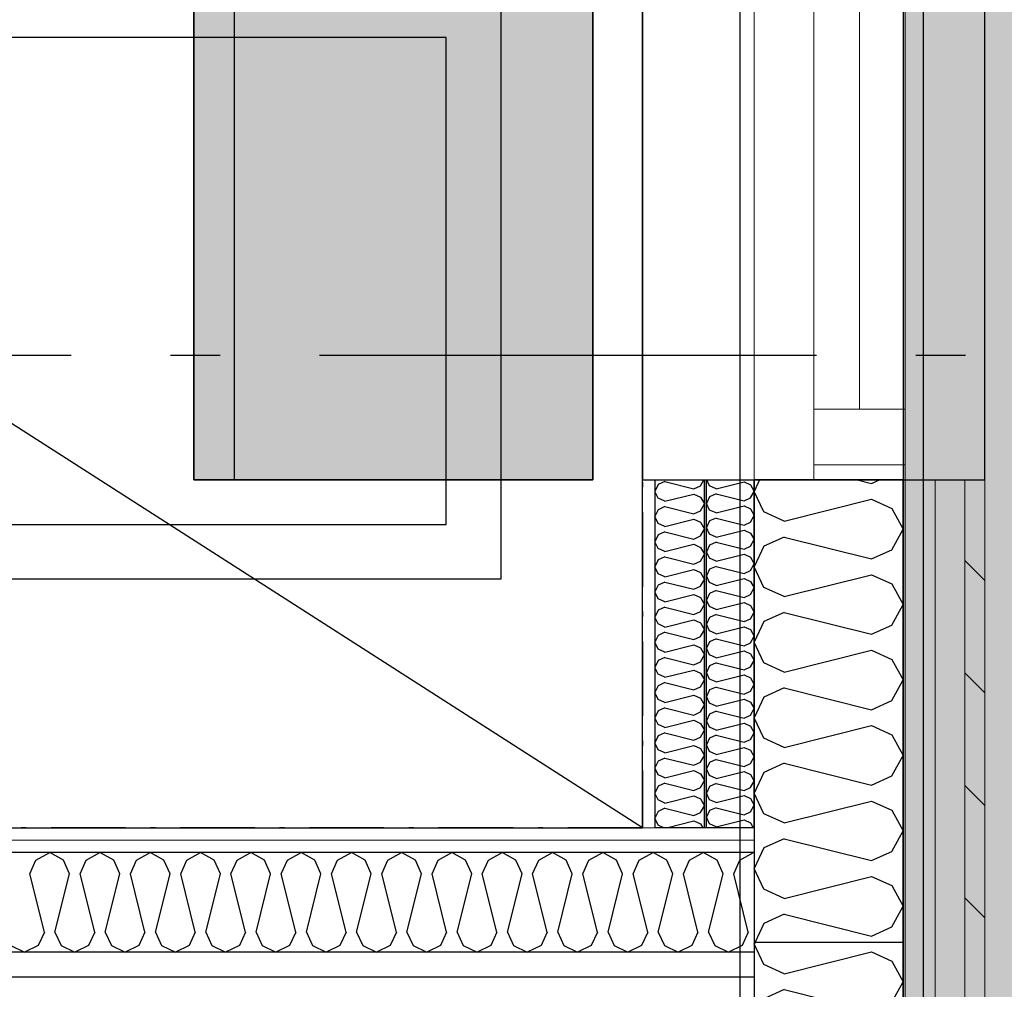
# Model space of a CAD drawing. Header units: millimetres. Extents: x -173281 to 144469, y -85977 to 83288.
# Tile 209 of 256: x -61062 to -60071, y -39654 to -38679. Entities that reach past the tile are written whole.
import ezdxf
from ezdxf.enums import TextEntityAlignment as Align

# ---------------------------------------------------------------- set-up
doc = ezdxf.new("R2010")
doc.units = ezdxf.units.MM
doc.header["$LTSCALE"] = 0.5
doc.header["$MEASUREMENT"] = 0
for name, pattern in [('Akselinje', [1500, 1000, -200, 100, -200]), ('Over snittplan', [260, 150, -50, 10, -50]), ('PLINE', [0])]:
    doc.linetypes.add(name, pattern=pattern)
for name, color, linetype in [('00 Møblering fra Hellevang Kontorsystermer AS(Nye konstruksjoner)', 7, 'Continuous'), ('232- Ikke-bærende yttervegger', 7, 'Continuous'), ('232- Ikke-bærende yttervegger (Skravur)', 7, 'Continuous'), ('232- Ikke-bærende yttervegger (Skravur)(Nye konstruksjoner)', 7, 'Continuous'), ('232- Ikke-bærende yttervegger(Nye konstruksjoner)', 7, 'Continuous'), ('235- Utvendig kledning og overflate (Skravur)(Nye konstruksjoner)', 7, 'Continuous'), ('242- Ikke-bærende innervegger (Skravur)(Nye konstruksjoner)', 7, 'Continuous'), ('242- Ikke-bærende innervegger(Nye konstruksjoner)', 7, 'Continuous'), ('244- Vinduer_ dører_ foldevegger(Nye konstruksjoner)', 7, 'Continuous'), ('252- Gulv på grunn_ bunnplate', 7, 'Continuous'), ('255- Gulvoverflate(Nye konstruksjoner)', 7, 'Continuous'), ('256- Faste himlinger og overflatebehandling(Nye konstruksjoner)', 7, 'Continuous'), ('82-- Modullinjer', 7, 'Continuous'), ('862- M___Nettoareal(Nye konstruksjoner)', 7, 'Continuous'), ('862- M___Nettoareal(Polylinje)(Nye konstruksjoner)', 7, 'Continuous'), ('862- M___Nettoareal(Tekst)(Nye konstruksjoner)', 7, 'Continuous')]:
    doc.layers.add(name, color=color, linetype=linetype)
for name, color, linetype, lineweight in [('234- Vinduer_ dører_ porter(Nye konstruksjoner)', 7, 'Continuous', 0), ('235- Utvendig kledning og overflate(Nye konstruksjoner)', 7, 'Continuous', 0), ('236- Innvendig kledning og overflate(Nye konstruksjoner)', 7, 'Continuous', 0)]:
    doc.layers.add(name, color=color, linetype=linetype, lineweight=lineweight)
doc.styles.add('GENERATED_STYLE_1', font='arial.ttf')
doc.styles.add('GENERATED_STYLE_2', font='arial.ttf')
doc.linetypes.add('Lydfuge betonggolv', pattern='A,0,[5,A-2607.111 Plan 1. etasje1.Shx,S=3.968254,R=0,X=0,Y=-3.46945e-18],-600,0', length=600)
pattern_1 = [(180, (0, 0), (0, 86.60254), [0, -50]), (180, (-25, -43.3), (0, 86.60254), [0, -50])]

# ---------------------------------------------------------------- blocks, each defined once
blk = doc.blocks.new('Kontor_A-129_15', base_point=(-61790.12, -39835.96))
at = {"layer": '862- M___Nettoareal(Polylinje)(Nye konstruksjoner)', "linetype": 'PLINE', "flags": 128}
blk.add_lwpolyline([(-64923.16, -37191.93), (-64923.16, -39491.93), (-60435.66, -39491.93), (-60435.66, -37484.43), (-61590.66, -37484.43), (-61590.66, -37191.93)], close=True, dxfattribs=at)
at = {"layer": '862- M___Nettoareal(Tekst)(Nye konstruksjoner)', "style": 'GENERATED_STYLE_1'}
for tag, height, p in [('DUMMY_862', 150, (-63015.86, -38279.14)), ('ROOM_NAME', 150, (-63015.86, -38919.52)), ('DUMMY_861', 100, (-63173.01, -38519.27)), ('ROOM_NUMBER', 100, (-63173.01, -38908.09)), ('DUMMY_863', 100, (-62780.15, -38885.23))]:
    blk.add_attdef(tag, text='', height=height, rotation=90, dxfattribs=at).set_placement(p, align=Align.TOP_LEFT)
blk = doc.blocks.new('*X265')
at = {"layer": '242- Ikke-bærende innervegger (Skravur)(Nye konstruksjoner)', "linetype": 'PLINE'}
for p, q in [((-61045.8, -39524.64), (-61031.99, -39516.93)), ((-61018.18, -39524.64), (-61031.99, -39516.93)), ((-60995.22, -39524.64), (-60981.4, -39516.93)), ((-60967.59, -39524.64), (-60981.4, -39516.93)), ((-60944.63, -39524.64), (-60930.82, -39516.93)), ((-60917, -39524.64), (-60930.82, -39516.93)), ((-60894.05, -39524.64), (-60880.23, -39516.93)), ((-60866.42, -39524.64), (-60880.23, -39516.93)), ((-60843.46, -39524.64), (-60829.65, -39516.93)), ((-60815.83, -39524.64), (-60829.65, -39516.93)), ((-60792.87, -39524.64), (-60779.06, -39516.93)), ((-60765.25, -39524.64), (-60779.06, -39516.93)), ((-60742.29, -39524.64), (-60728.47, -39516.93)), ((-60714.66, -39524.64), (-60728.47, -39516.93)), ((-60691.7, -39524.64), (-60677.89, -39516.93)), ((-60664.07, -39524.64), (-60677.89, -39516.93)), ((-60641.12, -39524.64), (-60627.3, -39516.93)), ((-60613.49, -39524.64), (-60627.3, -39516.93)), ((-60590.53, -39524.64), (-60576.72, -39516.93)), ((-60562.9, -39524.64), (-60576.72, -39516.93)), ((-60539.94, -39524.64), (-60526.13, -39516.93)), ((-60512.32, -39524.64), (-60526.13, -39516.93)), ((-60489.36, -39524.64), (-60475.54, -39516.93)), ((-60461.73, -39524.64), (-60475.54, -39516.93)), ((-60438.77, -39524.64), (-60424.96, -39516.93)), ((-60411.14, -39524.64), (-60424.96, -39516.93)), ((-60388.19, -39524.64), (-60374.37, -39516.93)), ((-60360.56, -39524.64), (-60374.37, -39516.93)), ((-60337.6, -39524.64), (-60323.79, -39516.93)), ((-60323.16, -39517.28), (-60323.79, -39516.93)), ((-61051.97, -39538.18), (-61045.8, -39524.64)), ((-61012.01, -39538.18), (-61018.18, -39524.64)), ((-61001.38, -39538.18), (-60995.22, -39524.64)), ((-60961.43, -39538.18), (-60967.59, -39524.64)), ((-60950.8, -39538.18), (-60944.63, -39524.64)), ((-60910.84, -39538.18), (-60917, -39524.64)), ((-60900.21, -39538.18), (-60894.05, -39524.64)), ((-60860.25, -39538.18), (-60866.42, -39524.64)), ((-60849.63, -39538.18), (-60843.46, -39524.64)), ((-60809.67, -39538.18), (-60815.83, -39524.64)), ((-60799.04, -39538.18), (-60792.87, -39524.64)), ((-60759.08, -39538.18), (-60765.25, -39524.64)), ((-60748.45, -39538.18), (-60742.29, -39524.64)), ((-60708.5, -39538.18), (-60714.66, -39524.64)), ((-60697.87, -39538.18), (-60691.7, -39524.64)), ((-60657.91, -39538.18), (-60664.07, -39524.64)), ((-60647.28, -39538.18), (-60641.12, -39524.64)), ((-60607.32, -39538.18), (-60613.49, -39524.64)), ((-60596.7, -39538.18), (-60590.53, -39524.64)), ((-60556.74, -39538.18), (-60562.9, -39524.64)), ((-60546.11, -39538.18), (-60539.94, -39524.64)), ((-60506.15, -39538.18), (-60512.32, -39524.64)), ((-60495.52, -39538.18), (-60489.36, -39524.64)), ((-60455.57, -39538.18), (-60461.73, -39524.64)), ((-60444.94, -39538.18), (-60438.77, -39524.64)), ((-60404.98, -39538.18), (-60411.14, -39524.64)), ((-60394.35, -39538.18), (-60388.19, -39524.64)), ((-60354.39, -39538.18), (-60360.56, -39524.64)), ((-60343.77, -39538.18), (-60337.6, -39524.64)), ((-61037.3, -39596.84), (-61051.97, -39538.18)), ((-61026.68, -39596.84), (-61012.01, -39538.18)), ((-60986.72, -39596.84), (-61001.38, -39538.18)), ((-60976.09, -39596.84), (-60961.43, -39538.18)), ((-60936.13, -39596.84), (-60950.8, -39538.18)), ((-60925.5, -39596.84), (-60910.84, -39538.18)), ((-60885.55, -39596.84), (-60900.21, -39538.18)), ((-60874.92, -39596.84), (-60860.25, -39538.18)), ((-60834.96, -39596.84), (-60849.63, -39538.18)), ((-60824.33, -39596.84), (-60809.67, -39538.18)), ((-60784.37, -39596.84), (-60799.04, -39538.18)), ((-60773.75, -39596.84), (-60759.08, -39538.18)), ((-60733.79, -39596.84), (-60748.45, -39538.18)), ((-60723.16, -39596.84), (-60708.5, -39538.18)), ((-60683.2, -39596.84), (-60697.87, -39538.18)), ((-60672.57, -39596.84), (-60657.91, -39538.18)), ((-60632.62, -39596.84), (-60647.28, -39538.18)), ((-60621.99, -39596.84), (-60607.32, -39538.18)), ((-60582.03, -39596.84), (-60596.7, -39538.18)), ((-60571.4, -39596.84), (-60556.74, -39538.18)), ((-60531.44, -39596.84), (-60546.11, -39538.18)), ((-60520.82, -39596.84), (-60506.15, -39538.18)), ((-60480.86, -39596.84), (-60495.52, -39538.18)), ((-60470.23, -39596.84), (-60455.57, -39538.18)), ((-60430.27, -39596.84), (-60444.94, -39538.18)), ((-60419.64, -39596.84), (-60404.98, -39538.18)), ((-60379.69, -39596.84), (-60394.35, -39538.18)), ((-60369.06, -39596.84), (-60354.39, -39538.18)), ((-60329.1, -39596.84), (-60343.77, -39538.18)), ((-61037.3, -39596.84), (-61043.47, -39610.39)), ((-61026.68, -39596.84), (-61020.51, -39610.39)), ((-60986.72, -39596.84), (-60992.88, -39610.39)), ((-60976.09, -39596.84), (-60969.93, -39610.39)), ((-60936.13, -39596.84), (-60942.3, -39610.39)), ((-60925.5, -39596.84), (-60919.34, -39610.39)), ((-60885.55, -39596.84), (-60891.71, -39610.39)), ((-60874.92, -39596.84), (-60868.75, -39610.39)), ((-60834.96, -39596.84), (-60841.12, -39610.39)), ((-60824.33, -39596.84), (-60818.17, -39610.39)), ((-60784.37, -39596.84), (-60790.54, -39610.39)), ((-60773.75, -39596.84), (-60767.58, -39610.39)), ((-60733.79, -39596.84), (-60739.95, -39610.39)), ((-60723.16, -39596.84), (-60717, -39610.39)), ((-60683.2, -39596.84), (-60689.37, -39610.39)), ((-60672.57, -39596.84), (-60666.41, -39610.39)), ((-60632.62, -39596.84), (-60638.78, -39610.39)), ((-60621.99, -39596.84), (-60615.82, -39610.39)), ((-60582.03, -39596.84), (-60588.19, -39610.39)), ((-60571.4, -39596.84), (-60565.24, -39610.39)), ((-60531.44, -39596.84), (-60537.61, -39610.39)), ((-60520.82, -39596.84), (-60514.65, -39610.39)), ((-60480.86, -39596.84), (-60487.02, -39610.39)), ((-60470.23, -39596.84), (-60464.07, -39610.39)), ((-60430.27, -39596.84), (-60436.44, -39610.39)), ((-60419.64, -39596.84), (-60413.48, -39610.39)), ((-60379.69, -39596.84), (-60385.85, -39610.39)), ((-60369.06, -39596.84), (-60362.89, -39610.39)), ((-60329.1, -39596.84), (-60335.26, -39610.39)), ((-61071.1, -39610.39), (-61057.28, -39616.93)), ((-61043.47, -39610.39), (-61057.28, -39616.93)), ((-61020.51, -39610.39), (-61006.7, -39616.93)), ((-60992.88, -39610.39), (-61006.7, -39616.93)), ((-60969.93, -39610.39), (-60956.11, -39616.93)), ((-60942.3, -39610.39), (-60956.11, -39616.93)), ((-60919.34, -39610.39), (-60905.53, -39616.93)), ((-60891.71, -39610.39), (-60905.53, -39616.93)), ((-60868.75, -39610.39), (-60854.94, -39616.93)), ((-60841.12, -39610.39), (-60854.94, -39616.93)), ((-60818.17, -39610.39), (-60804.35, -39616.93)), ((-60790.54, -39610.39), (-60804.35, -39616.93)), ((-60767.58, -39610.39), (-60753.77, -39616.93)), ((-60739.95, -39610.39), (-60753.77, -39616.93)), ((-60717, -39610.39), (-60703.18, -39616.93)), ((-60689.37, -39610.39), (-60703.18, -39616.93)), ((-60666.41, -39610.39), (-60652.6, -39616.93)), ((-60638.78, -39610.39), (-60652.6, -39616.93)), ((-60615.82, -39610.39), (-60602.01, -39616.93)), ((-60588.19, -39610.39), (-60602.01, -39616.93)), ((-60565.24, -39610.39), (-60551.42, -39616.93)), ((-60537.61, -39610.39), (-60551.42, -39616.93)), ((-60514.65, -39610.39), (-60500.84, -39616.93)), ((-60487.02, -39610.39), (-60500.84, -39616.93)), ((-60464.07, -39610.39), (-60450.25, -39616.93)), ((-60436.44, -39610.39), (-60450.25, -39616.93)), ((-60413.48, -39610.39), (-60399.67, -39616.93)), ((-60385.85, -39610.39), (-60399.67, -39616.93)), ((-60362.89, -39610.39), (-60349.08, -39616.93)), ((-60335.26, -39610.39), (-60349.08, -39616.93))]:
    blk.add_line(p, q, dxfattribs=at)
blk = doc.blocks.new('*X433')
at = {"layer": '232- Ikke-bærende yttervegger (Skravur)', "linetype": 'PLINE'}
for p, q in [((-60322.26, -39606.93), (-60323.16, -39608.83)), ((-60313.35, -39629.55), (-60323.16, -39608.83)), ((-60293.03, -39638.79), (-60205.04, -39616.8)), ((-60205.04, -39616.8), (-60184.72, -39626.04)), ((-60184.72, -39626.04), (-60173.16, -39646.77)), ((-60293.03, -39638.79), (-60313.35, -39629.55)), ((-60184.72, -39667.49), (-60173.16, -39646.77)), ((-60293.03, -39654.74), (-60313.35, -39663.98)), ((-60293.03, -39654.74), (-60205.04, -39676.73)), ((-60313.35, -39663.98), (-60323.16, -39684.7)), ((-60205.04, -39676.73), (-60184.72, -39667.49)), ((-60322.11, -39686.93), (-60323.16, -39684.7))]:
    blk.add_line(p, q, dxfattribs=at)
blk = doc.blocks.new('Vindu to-fags[49]')
at = {"layer": '234- Vinduer_ dører_ porter(Nye konstruksjoner)', "linetype": 'PLINE'}
for p, q in [((-60323.16, -39141.93), (-60323.16, -37621.93)), ((-60173.16, -39141.93), (-60173.16, -37621.93)), ((-60263.16, -38254.93), (-60263.16, -39070.93)), ((-60217.16, -39070.93), (-60217.16, -38254.93)), ((-60171.16, -39070.93), (-60171.16, -38254.93)), ((-60171.16, -39070.93), (-60263.16, -39070.93)), ((-60263.16, -39070.93), (-60263.16, -39126.93)), ((-60171.16, -39126.93), (-60171.16, -39070.93)), ((-60263.16, -39126.93), (-60263.16, -39141.93)), ((-60263.16, -39126.93), (-60171.16, -39126.93)), ((-60171.16, -39141.93), (-60171.16, -39126.93))]:
    blk.add_line(p, q, dxfattribs=at)
at = {"layer": '244- Vinduer_ dører_ foldevegger(Nye konstruksjoner)', "linetype": 'PLINE'}
for p, q in [((-60263.16, -39141.93), (-60323.16, -39141.93)), ((-60173.16, -39141.93), (-60263.16, -39141.93)), ((-60173.16, -39141.93), (-60263.16, -39141.93)), ((-60173.16, -39141.93), (-60173.16, -39148.93)), ((-60173.16, -39141.93), (-60173.16, -39148.93))]:
    blk.add_line(p, q, dxfattribs=at)
blk = doc.blocks.new('*X1076')
at = {"layer": '232- Ikke-bærende yttervegger (Skravur)(Nye konstruksjoner)', "linetype": 'PLINE'}
for p, q in [((-60368.02, -39148.04), (-60370.92, -39141.93)), ((-60361.52, -39151), (-60368.02, -39148.04)), ((-60361.52, -39151), (-60333.36, -39143.96)), ((-60333.36, -39143.96), (-60326.86, -39146.92)), ((-60326.86, -39146.92), (-60323.16, -39153.55)), ((-60368.02, -39159.06), (-60371.16, -39165.69)), ((-60361.52, -39156.1), (-60368.02, -39159.06)), ((-60361.52, -39156.1), (-60333.36, -39163.14)), ((-60333.36, -39163.14), (-60326.86, -39160.18)), ((-60326.86, -39160.18), (-60323.16, -39153.55)), ((-60368.02, -39172.32), (-60371.16, -39165.69)), ((-60361.52, -39175.28), (-60333.36, -39168.24)), ((-60333.36, -39168.24), (-60326.86, -39171.2)), ((-60326.86, -39171.2), (-60323.16, -39177.83)), ((-60361.52, -39175.28), (-60368.02, -39172.32)), ((-60361.52, -39180.38), (-60368.02, -39183.34)), ((-60361.52, -39180.38), (-60333.36, -39187.42)), ((-60326.86, -39184.46), (-60323.16, -39177.83)), ((-60368.02, -39183.34), (-60371.16, -39189.97)), ((-60368.02, -39196.6), (-60371.16, -39189.97)), ((-60333.36, -39187.42), (-60326.86, -39184.46)), ((-60361.52, -39199.56), (-60368.02, -39196.6)), ((-60361.52, -39199.56), (-60333.36, -39192.52)), ((-60333.36, -39192.52), (-60326.86, -39195.48)), ((-60326.86, -39195.48), (-60323.16, -39202.11)), ((-60368.02, -39207.62), (-60371.16, -39214.25)), ((-60361.52, -39204.67), (-60368.02, -39207.62)), ((-60361.52, -39204.67), (-60333.36, -39211.7)), ((-60333.36, -39211.7), (-60326.86, -39208.75)), ((-60326.86, -39208.75), (-60323.16, -39202.11)), ((-60368.02, -39220.89), (-60371.16, -39214.25)), ((-60361.52, -39223.84), (-60368.02, -39220.89)), ((-60361.52, -39223.84), (-60333.36, -39216.81)), ((-60333.36, -39216.81), (-60326.86, -39219.76)), ((-60326.86, -39219.76), (-60323.16, -39226.4)), ((-60361.52, -39228.95), (-60368.02, -39231.91)), ((-60361.52, -39228.95), (-60333.36, -39235.99)), ((-60326.86, -39233.03), (-60323.16, -39226.4)), ((-60368.02, -39231.91), (-60371.16, -39238.54)), ((-60368.02, -39245.17), (-60371.16, -39238.54)), ((-60361.52, -39248.13), (-60333.36, -39241.09)), ((-60333.36, -39235.99), (-60326.86, -39233.03)), ((-60333.36, -39241.09), (-60326.86, -39244.05)), ((-60361.52, -39248.13), (-60368.02, -39245.17)), ((-60326.86, -39244.05), (-60323.16, -39250.68)), ((-60326.86, -39257.31), (-60323.16, -39250.68)), ((-60368.02, -39256.19), (-60371.16, -39262.82)), ((-60361.52, -39253.23), (-60368.02, -39256.19)), ((-60361.52, -39253.23), (-60333.36, -39260.27)), ((-60333.36, -39260.27), (-60326.86, -39257.31)), ((-60368.02, -39269.45), (-60371.16, -39262.82)), ((-60361.52, -39272.41), (-60368.02, -39269.45)), ((-60361.52, -39272.41), (-60333.36, -39265.37)), ((-60333.36, -39265.37), (-60326.86, -39268.33)), ((-60326.86, -39268.33), (-60323.16, -39274.96)), ((-60368.02, -39280.47), (-60371.16, -39287.1)), ((-60361.52, -39277.51), (-60368.02, -39280.47)), ((-60361.52, -39277.51), (-60333.36, -39284.55)), ((-60326.86, -39281.59), (-60323.16, -39274.96)), ((-60368.02, -39293.73), (-60371.16, -39287.1)), ((-60361.52, -39296.69), (-60333.36, -39289.65)), ((-60333.36, -39284.55), (-60326.86, -39281.59)), ((-60333.36, -39289.65), (-60326.86, -39292.61)), ((-60361.52, -39296.69), (-60368.02, -39293.73)), ((-60326.86, -39292.61), (-60323.16, -39299.24)), ((-60326.86, -39305.87), (-60323.16, -39299.24)), ((-60368.02, -39304.75), (-60371.16, -39311.38)), ((-60361.52, -39301.79), (-60368.02, -39304.75)), ((-60361.52, -39301.79), (-60333.36, -39308.83)), ((-60333.36, -39308.83), (-60326.86, -39305.87)), ((-60368.02, -39318.01), (-60371.16, -39311.38)), ((-60361.52, -39320.97), (-60368.02, -39318.01)), ((-60361.52, -39320.97), (-60333.36, -39313.93)), ((-60333.36, -39313.93), (-60326.86, -39316.89)), ((-60326.86, -39316.89), (-60323.16, -39323.52)), ((-60368.02, -39329.03), (-60371.16, -39335.66)), ((-60361.52, -39326.07), (-60368.02, -39329.03)), ((-60361.52, -39326.07), (-60333.36, -39333.11)), ((-60333.36, -39333.11), (-60326.86, -39330.15)), ((-60326.86, -39330.15), (-60323.16, -39323.52)), ((-60368.02, -39342.29), (-60371.16, -39335.66)), ((-60361.52, -39345.25), (-60333.36, -39338.21)), ((-60333.36, -39338.21), (-60326.86, -39341.17)), ((-60361.52, -39345.25), (-60368.02, -39342.29)), ((-60361.52, -39350.35), (-60368.02, -39353.31)), ((-60361.52, -39350.35), (-60333.36, -39357.39)), ((-60326.86, -39341.17), (-60323.16, -39347.8)), ((-60326.86, -39354.43), (-60323.16, -39347.8)), ((-60368.02, -39353.31), (-60371.16, -39359.94)), ((-60368.02, -39366.57), (-60371.16, -39359.94)), ((-60333.36, -39357.39), (-60326.86, -39354.43)), ((-60361.52, -39369.53), (-60368.02, -39366.57)), ((-60361.52, -39369.53), (-60333.36, -39362.49)), ((-60333.36, -39362.49), (-60326.86, -39365.45)), ((-60326.86, -39365.45), (-60323.16, -39372.08)), ((-60368.02, -39377.59), (-60371.16, -39384.22)), ((-60361.52, -39374.63), (-60368.02, -39377.59)), ((-60361.52, -39374.63), (-60333.36, -39381.67)), ((-60333.36, -39381.67), (-60326.86, -39378.71)), ((-60326.86, -39378.71), (-60323.16, -39372.08)), ((-60368.02, -39390.85), (-60371.16, -39384.22)), ((-60361.52, -39393.81), (-60333.36, -39386.77)), ((-60333.36, -39386.77), (-60326.86, -39389.73)), ((-60326.86, -39389.73), (-60323.16, -39396.36)), ((-60361.52, -39393.81), (-60368.02, -39390.85)), ((-60361.52, -39398.92), (-60368.02, -39401.87)), ((-60361.52, -39398.92), (-60333.36, -39405.95)), ((-60326.86, -39403), (-60323.16, -39396.36)), ((-60368.02, -39401.87), (-60371.16, -39408.51)), ((-60368.02, -39415.14), (-60371.16, -39408.51)), ((-60333.36, -39405.95), (-60326.86, -39403)), ((-60361.52, -39418.1), (-60368.02, -39415.14)), ((-60361.52, -39418.1), (-60333.36, -39411.06)), ((-60333.36, -39411.06), (-60326.86, -39414.01)), ((-60326.86, -39414.01), (-60323.16, -39420.65)), ((-60368.02, -39426.16), (-60371.16, -39432.79)), ((-60361.52, -39423.2), (-60368.02, -39426.16)), ((-60361.52, -39423.2), (-60333.36, -39430.24)), ((-60333.36, -39430.24), (-60326.86, -39427.28)), ((-60326.86, -39427.28), (-60323.16, -39420.65)), ((-60368.02, -39439.42), (-60371.16, -39432.79)), ((-60361.52, -39442.38), (-60368.02, -39439.42)), ((-60361.52, -39442.38), (-60333.36, -39435.34)), ((-60333.36, -39435.34), (-60326.86, -39438.3)), ((-60326.86, -39438.3), (-60323.16, -39444.93)), ((-60361.52, -39447.48), (-60368.02, -39450.44)), ((-60361.52, -39447.48), (-60333.36, -39454.52)), ((-60326.86, -39451.56), (-60323.16, -39444.93)), ((-60368.02, -39450.44), (-60371.16, -39457.07)), ((-60368.02, -39463.7), (-60371.16, -39457.07)), ((-60333.36, -39454.52), (-60326.86, -39451.56)), ((-60361.52, -39466.66), (-60368.02, -39463.7)), ((-60361.52, -39466.66), (-60333.36, -39459.62)), ((-60333.36, -39459.62), (-60326.86, -39462.58)), ((-60326.86, -39462.58), (-60323.16, -39469.21)), ((-60326.86, -39475.84), (-60323.16, -39469.21)), ((-60368.02, -39474.72), (-60371.16, -39481.35)), ((-60361.52, -39471.76), (-60368.02, -39474.72)), ((-60361.52, -39471.76), (-60333.36, -39478.8)), ((-60333.36, -39478.8), (-60326.86, -39475.84)), ((-60368.02, -39487.98), (-60371.16, -39481.35)), ((-60361.52, -39490.94), (-60368.02, -39487.98)), ((-60361.52, -39490.94), (-60333.36, -39483.9)), ((-60333.36, -39483.9), (-60326.86, -39486.86)), ((-60326.86, -39486.86), (-60324.03, -39491.93))]:
    blk.add_line(p, q, dxfattribs=at)
blk = doc.blocks.new('*X1079')
at = {"layer": '232- Ikke-bærende yttervegger (Skravur)(Nye konstruksjoner)', "linetype": 'PLINE'}
for p, q in [((-60377.01, -39147.81), (-60373.73, -39141.93)), ((-60419.89, -39146.64), (-60423.16, -39153.55)), ((-60413.12, -39143.56), (-60419.89, -39146.64)), ((-60413.12, -39143.56), (-60383.79, -39150.89)), ((-60383.79, -39150.89), (-60377.01, -39147.81)), ((-60419.89, -39160.46), (-60423.16, -39153.55)), ((-60413.12, -39163.54), (-60419.89, -39160.46)), ((-60413.12, -39163.54), (-60383.79, -39156.21)), ((-60383.79, -39156.21), (-60377.01, -39159.29)), ((-60377.01, -39159.29), (-60373.16, -39166.2)), ((-60419.89, -39171.94), (-60423.16, -39178.84)), ((-60413.12, -39168.86), (-60419.89, -39171.94)), ((-60413.12, -39168.86), (-60383.79, -39176.19)), ((-60377.01, -39173.11), (-60373.16, -39166.2)), ((-60419.89, -39185.75), (-60423.16, -39178.84)), ((-60413.12, -39188.83), (-60383.79, -39181.5)), ((-60383.79, -39176.19), (-60377.01, -39173.11)), ((-60383.79, -39181.5), (-60377.01, -39184.58)), ((-60413.12, -39188.83), (-60419.89, -39185.75)), ((-60377.01, -39184.58), (-60373.16, -39191.49)), ((-60377.01, -39198.4), (-60373.16, -39191.49)), ((-60419.89, -39197.23), (-60423.16, -39204.14)), ((-60413.12, -39194.15), (-60419.89, -39197.23)), ((-60413.12, -39194.15), (-60383.79, -39201.48)), ((-60383.79, -39201.48), (-60377.01, -39198.4)), ((-60419.89, -39211.05), (-60423.16, -39204.14)), ((-60413.12, -39214.13), (-60419.89, -39211.05)), ((-60413.12, -39214.13), (-60383.79, -39206.79)), ((-60383.79, -39206.79), (-60377.01, -39209.88)), ((-60377.01, -39209.88), (-60373.16, -39216.78)), ((-60413.12, -39219.44), (-60419.89, -39222.52)), ((-60413.12, -39219.44), (-60383.79, -39226.77)), ((-60377.01, -39223.69), (-60373.16, -39216.78)), ((-60419.89, -39222.52), (-60423.16, -39229.43)), ((-60419.89, -39236.34), (-60423.16, -39229.43)), ((-60383.79, -39226.77), (-60377.01, -39223.69)), ((-60413.12, -39239.42), (-60419.89, -39236.34)), ((-60413.12, -39239.42), (-60383.79, -39232.09)), ((-60383.79, -39232.09), (-60377.01, -39235.17)), ((-60377.01, -39235.17), (-60373.16, -39242.08)), ((-60419.89, -39247.82), (-60423.16, -39254.72)), ((-60413.12, -39244.73), (-60419.89, -39247.82)), ((-60413.12, -39244.73), (-60383.79, -39252.07)), ((-60383.79, -39252.07), (-60377.01, -39248.98)), ((-60377.01, -39248.98), (-60373.16, -39242.08)), ((-60419.89, -39261.63), (-60423.16, -39254.72)), ((-60413.12, -39264.71), (-60383.79, -39257.38)), ((-60383.79, -39257.38), (-60377.01, -39260.46)), ((-60377.01, -39260.46), (-60373.16, -39267.37)), ((-60413.12, -39264.71), (-60419.89, -39261.63)), ((-60413.12, -39270.03), (-60419.89, -39273.11)), ((-60413.12, -39270.03), (-60383.79, -39277.36)), ((-60377.01, -39274.28), (-60373.16, -39267.37)), ((-60419.89, -39273.11), (-60423.16, -39280.02)), ((-60419.89, -39286.92), (-60423.16, -39280.02)), ((-60383.79, -39277.36), (-60377.01, -39274.28)), ((-60413.12, -39290.01), (-60419.89, -39286.92)), ((-60413.12, -39290.01), (-60383.79, -39282.67)), ((-60383.79, -39282.67), (-60377.01, -39285.76)), ((-60377.01, -39285.76), (-60373.16, -39292.66)), ((-60419.89, -39298.4), (-60423.16, -39305.31)), ((-60413.12, -39295.32), (-60419.89, -39298.4)), ((-60413.12, -39295.32), (-60383.79, -39302.65)), ((-60383.79, -39302.65), (-60377.01, -39299.57)), ((-60377.01, -39299.57), (-60373.16, -39292.66)), ((-60419.89, -39312.22), (-60423.16, -39305.31)), ((-60413.12, -39315.3), (-60383.79, -39307.97)), ((-60383.79, -39307.97), (-60377.01, -39311.05)), ((-60413.12, -39315.3), (-60419.89, -39312.22)), ((-60413.12, -39320.61), (-60419.89, -39323.7)), ((-60413.12, -39320.61), (-60383.79, -39327.95)), ((-60377.01, -39311.05), (-60373.16, -39317.96)), ((-60377.01, -39324.86), (-60373.16, -39317.96)), ((-60419.89, -39323.7), (-60423.16, -39330.6)), ((-60419.89, -39337.51), (-60423.16, -39330.6)), ((-60383.79, -39327.95), (-60377.01, -39324.86)), ((-60413.12, -39340.59), (-60419.89, -39337.51)), ((-60413.12, -39340.59), (-60383.79, -39333.26)), ((-60383.79, -39333.26), (-60377.01, -39336.34)), ((-60377.01, -39336.34), (-60373.16, -39343.25)), ((-60419.89, -39348.99), (-60423.16, -39355.9)), ((-60413.12, -39345.91), (-60419.89, -39348.99)), ((-60413.12, -39345.91), (-60383.79, -39353.24)), ((-60383.79, -39353.24), (-60377.01, -39350.16)), ((-60377.01, -39350.16), (-60373.16, -39343.25)), ((-60419.89, -39362.8), (-60423.16, -39355.9)), ((-60413.12, -39365.89), (-60383.79, -39358.55)), ((-60383.79, -39358.55), (-60377.01, -39361.64)), ((-60413.12, -39365.89), (-60419.89, -39362.8)), ((-60377.01, -39361.64), (-60373.16, -39368.54)), ((-60377.01, -39375.45), (-60373.16, -39368.54)), ((-60419.89, -39374.28), (-60423.16, -39381.19)), ((-60413.12, -39371.2), (-60419.89, -39374.28)), ((-60413.12, -39371.2), (-60383.79, -39378.53)), ((-60383.79, -39378.53), (-60377.01, -39375.45)), ((-60419.89, -39388.1), (-60423.16, -39381.19)), ((-60413.12, -39391.18), (-60419.89, -39388.1)), ((-60413.12, -39391.18), (-60383.79, -39383.85)), ((-60383.79, -39383.85), (-60377.01, -39386.93)), ((-60377.01, -39386.93), (-60373.16, -39393.84)), ((-60419.89, -39399.57), (-60423.16, -39406.48)), ((-60413.12, -39396.49), (-60419.89, -39399.57)), ((-60413.12, -39396.49), (-60383.79, -39403.82)), ((-60377.01, -39400.74), (-60373.16, -39393.84)), ((-60419.89, -39413.39), (-60423.16, -39406.48)), ((-60413.12, -39416.47), (-60383.79, -39409.14)), ((-60383.79, -39403.82), (-60377.01, -39400.74)), ((-60383.79, -39409.14), (-60377.01, -39412.22)), ((-60413.12, -39416.47), (-60419.89, -39413.39)), ((-60377.01, -39412.22), (-60373.16, -39419.13)), ((-60377.01, -39426.04), (-60373.16, -39419.13)), ((-60419.89, -39424.87), (-60423.16, -39431.77)), ((-60413.12, -39421.79), (-60419.89, -39424.87)), ((-60413.12, -39421.79), (-60383.79, -39429.12)), ((-60383.79, -39429.12), (-60377.01, -39426.04)), ((-60419.89, -39438.68), (-60423.16, -39431.77)), ((-60413.12, -39441.76), (-60419.89, -39438.68)), ((-60413.12, -39441.76), (-60383.79, -39434.43)), ((-60383.79, -39434.43), (-60377.01, -39437.51)), ((-60377.01, -39437.51), (-60373.16, -39444.42)), ((-60413.12, -39447.08), (-60419.89, -39450.16)), ((-60413.12, -39447.08), (-60383.79, -39454.41)), ((-60377.01, -39451.33), (-60373.16, -39444.42)), ((-60419.89, -39450.16), (-60423.16, -39457.07)), ((-60419.89, -39463.97), (-60423.16, -39457.07)), ((-60383.79, -39454.41), (-60377.01, -39451.33)), ((-60413.12, -39467.06), (-60419.89, -39463.97)), ((-60413.12, -39467.06), (-60383.79, -39459.72)), ((-60383.79, -39459.72), (-60377.01, -39462.81)), ((-60377.01, -39462.81), (-60373.16, -39469.71)), ((-60419.89, -39475.45), (-60423.16, -39482.36)), ((-60413.12, -39472.37), (-60419.89, -39475.45)), ((-60413.12, -39472.37), (-60383.79, -39479.7)), ((-60383.79, -39479.7), (-60377.01, -39476.62)), ((-60377.01, -39476.62), (-60373.16, -39469.71)), ((-60419.89, -39489.27), (-60423.16, -39482.36)), ((-60411.43, -39491.93), (-60383.79, -39485.02)), ((-60383.79, -39485.02), (-60377.01, -39488.1)), ((-60377.01, -39488.1), (-60374.88, -39491.93)), ((-60414.05, -39491.93), (-60419.89, -39489.27))]:
    blk.add_line(p, q, dxfattribs=at)
blk = doc.blocks.new('*X1136')
at = {"layer": '232- Ikke-bærende yttervegger (Skravur)(Nye konstruksjoner)', "linetype": 'PLINE'}
for p, q in [((-60317.66, -39141.93), (-60323.16, -39153.55)), ((-60219.66, -39141.93), (-60205.04, -39145.58)), ((-60205.04, -39145.58), (-60197.02, -39141.93)), ((-60313.35, -39174.27), (-60323.16, -39153.55)), ((-60293.03, -39183.52), (-60205.04, -39161.52)), ((-60205.04, -39161.52), (-60184.72, -39170.77)), ((-60184.72, -39170.77), (-60173.16, -39191.49)), ((-60293.03, -39183.52), (-60313.35, -39174.27)), ((-60184.72, -39212.21), (-60173.16, -39191.49)), ((-60293.03, -39199.46), (-60313.35, -39208.71)), ((-60293.03, -39199.46), (-60205.04, -39221.46)), ((-60313.35, -39208.71), (-60323.16, -39229.43)), ((-60205.04, -39221.46), (-60184.72, -39212.21)), ((-60313.35, -39250.15), (-60323.16, -39229.43)), ((-60293.03, -39259.4), (-60205.04, -39237.4)), ((-60205.04, -39237.4), (-60184.72, -39246.65)), ((-60293.03, -39259.4), (-60313.35, -39250.15)), ((-60184.72, -39246.65), (-60173.16, -39267.37)), ((-60184.72, -39288.09), (-60173.16, -39267.37)), ((-60293.03, -39275.34), (-60313.35, -39284.59)), ((-60293.03, -39275.34), (-60205.04, -39297.34)), ((-60313.35, -39284.59), (-60323.16, -39305.31)), ((-60205.04, -39297.34), (-60184.72, -39288.09)), ((-60313.35, -39326.03), (-60323.16, -39305.31)), ((-60293.03, -39335.28), (-60205.04, -39313.28)), ((-60205.04, -39313.28), (-60184.72, -39322.53)), ((-60293.03, -39335.28), (-60313.35, -39326.03)), ((-60184.72, -39322.53), (-60173.16, -39343.25)), ((-60184.72, -39363.97), (-60173.16, -39343.25)), ((-60293.03, -39351.22), (-60313.35, -39360.47)), ((-60293.03, -39351.22), (-60205.04, -39373.22)), ((-60313.35, -39360.47), (-60323.16, -39381.19)), ((-60205.04, -39373.22), (-60184.72, -39363.97)), ((-60313.35, -39401.91), (-60323.16, -39381.19)), ((-60293.03, -39411.16), (-60205.04, -39389.16)), ((-60205.04, -39389.16), (-60184.72, -39398.41)), ((-60184.72, -39398.41), (-60173.16, -39419.13)), ((-60293.03, -39411.16), (-60313.35, -39401.91)), ((-60184.72, -39439.85), (-60173.16, -39419.13)), ((-60293.03, -39427.1), (-60313.35, -39436.35)), ((-60293.03, -39427.1), (-60205.04, -39449.1)), ((-60313.35, -39436.35), (-60323.16, -39457.07)), ((-60205.04, -39449.1), (-60184.72, -39439.85)), ((-60313.35, -39477.79), (-60323.16, -39457.07)), ((-60293.03, -39487.04), (-60205.04, -39465.04)), ((-60205.04, -39465.04), (-60184.72, -39474.29)), ((-60293.03, -39487.04), (-60313.35, -39477.79)), ((-60184.72, -39474.29), (-60173.16, -39495.01)), ((-60184.72, -39515.73), (-60173.16, -39495.01)), ((-60293.03, -39502.98), (-60313.35, -39512.22)), ((-60293.03, -39502.98), (-60205.04, -39524.98)), ((-60313.35, -39512.22), (-60323.16, -39532.95)), ((-60205.04, -39524.98), (-60184.72, -39515.73)), ((-60313.35, -39553.67), (-60323.16, -39532.95)), ((-60293.03, -39562.92), (-60205.04, -39540.92)), ((-60205.04, -39540.92), (-60184.72, -39550.16)), ((-60293.03, -39562.92), (-60313.35, -39553.67)), ((-60184.72, -39550.16), (-60173.16, -39570.89)), ((-60184.72, -39591.61), (-60173.16, -39570.89)), ((-60313.35, -39588.1), (-60322.26, -39606.93)), ((-60293.03, -39578.86), (-60313.35, -39588.1)), ((-60293.03, -39578.86), (-60205.04, -39600.85)), ((-60205.04, -39600.85), (-60184.72, -39591.61))]:
    blk.add_line(p, q, dxfattribs=at)
blk = doc.blocks.new('Standard grid marker[178]', base_point=(20939.46, -39016.93))
at = {"layer": '82-- Modullinjer', "linetype": 'Akselinje'}
blk.add_line((20739.46, -39016.93), (-81321.28, -39016.93), dxfattribs=at)
at = {"layer": '82-- Modullinjer', "style": 'GENERATED_STYLE_2'}
for tag, p in [('AC_MarkerText_1_1', (-81898.78, -39056.93)), ('AC_MarkerText_1_0', (21061.96, -39056.93))]:
    blk.add_attdef(tag, text='', height=175, rotation=90, dxfattribs=at).set_placement(p, align=Align.TOP_CENTER)

msp = doc.modelspace()

# ---------------------------------------------------------------- hatches: boundary and pattern name
at = {"layer": '00 Møblering fra Hellevang Kontorsystermer AS(Nye konstruksjoner)', "linetype": 'Continuous'}
msp.add_hatch(color=256, dxfattribs=at).paths.add_polyline_path([(-60485.66, -39141.93), (-60887.06, -39141.93), (-60887.06, -37939.04), (-60485.66, -37939.04)])
at = {"layer": '232- Ikke-bærende yttervegger (Skravur)(Nye konstruksjoner)', "linetype": 'Continuous'}
h = msp.add_hatch(dxfattribs=at)
h.set_pattern_fill('Gips', color=256, style=0, pattern_type=2)
h.set_pattern_definition([(90, (0, 0), (-86.60254, 0), [0, -50]), (90, (-43.3, 25), (-86.60254, 0), [0, -50])])
h.paths.add_polyline_path([(-60435.66, -39491.93), (-60423.16, -39491.93), (-60423.16, -39141.93), (-60435.66, -39141.93)])
msp.add_hatch(color=256, dxfattribs=at).paths.add_polyline_path([(-60371.16, -39141.93), (-60373.16, -39141.93), (-60373.16, -39491.93), (-60371.16, -39491.93)])
at = {"layer": '235- Utvendig kledning og overflate (Skravur)(Nye konstruksjoner)', "linetype": 'Continuous'}
h = msp.add_hatch(dxfattribs=at)
h.set_pattern_fill('Prikker_tett', color=256, style=0, pattern_type=2)
h.set_pattern_definition([(0, (0, 0), (0, 43.30127), [0, -25]), (0, (12.5, 21.65), (0, 43.30127), [0, -25])])
h.paths.add_polyline_path([(-60171.16, -39141.93), (-60173.16, -39141.93), (-60173.16, -40241.93), (-60171.16, -40241.93)])
h = msp.add_hatch(dxfattribs=at)
h.set_pattern_fill('Skrålinjer_2', color=256, style=0, pattern_type=2)
h.set_pattern_definition([(135, (0, 0), (56.56854, 56.56854), [80, 0])])
h.paths.add_polyline_path([(-60091.16, -39141.93), (-60111.16, -39141.93), (-60111.16, -40241.93), (-60091.16, -40241.93)])
at = {"layer": '242- Ikke-bærende innervegger (Skravur)(Nye konstruksjoner)', "linetype": 'Continuous'}
h = msp.add_hatch(dxfattribs=at)
h.set_pattern_fill('Gips', color=256, style=0, pattern_type=2)
h.set_pattern_definition(pattern_1)
h.paths.add_polyline_path([(-64923.16, -39504.43), (-60323.16, -39504.43), (-60323.16, -39491.93), (-64923.16, -39491.93)])
h = msp.add_hatch(dxfattribs=at)
h.set_pattern_fill('Gips', color=256, style=0, pattern_type=2)
h.set_pattern_definition(pattern_1)
h.paths.add_polyline_path([(-64935.66, -39516.93), (-60323.16, -39516.93), (-60323.16, -39504.43), (-64935.66, -39504.43)])
at = {"layer": '256- Faste himlinger og overflatebehandling(Nye konstruksjoner)', "linetype": 'Continuous'}
msp.add_hatch(color=256, dxfattribs=at).paths.add_polyline_path([(-77573.16, -45166.93), (-76163.16, -45166.93), (-76163.16, -46156.93), (-69793.16, -46156.93), (-66143.16, -46186.93), (-60353.16, -46186.93), (-60353.16, -43186.93), (-59123.16, -43186.93), (-59123.16, -36146.93), (-60353.16, -36146.93), (-60353.16, -12056.93), (-61323.16, -12056.93), (-61323.16, -14921.93), (-61193.16, -14921.93), (-61193.16, -15296.93), (-61378.16, -15296.93), (-61378.16, -25536.93), (-61193.16, -25536.93), (-61193.16, -25911.93), (-61323.16, -25911.93), (-61323.16, -37221.93), (-60173.16, -37221.93), (-60173.16, -42061.93), (-61323.16, -42061.93), (-61323.16, -43961.93), (-70863.16, -43961.93), (-70863.16, -45161.93), (-75178.16, -45161.93), (-75178.16, -43961.93), (-76398.16, -43961.93), (-76398.16, -44096.93), (-76683.16, -44096.93), (-76683.16, -39207.93), (-77573.16, -39207.93)])

# ---------------------------------------------------------------- linework, layer by layer
at = {"layer": '00 Møblering fra Hellevang Kontorsystermer AS(Nye konstruksjoner)', "linetype": 'PLINE', "flags": 128}
msp.add_lwpolyline([(-60485.66, -39141.93), (-60887.06, -39141.93), (-60887.06, -37939.04), (-60485.66, -37939.04)], close=True, dxfattribs=at)
at = {"layer": '00 Møblering fra Hellevang Kontorsystermer AS(Nye konstruksjoner)', "linetype": 'PLINE'}
msp.add_lwpolyline([(-60485.66, -39141.93), (-60485.66, -37939.04), (-60887.06, -37939.04), (-60887.06, -39141.93)], close=True, dxfattribs=at)
msp.add_lwpolyline([(-60846.07, -39141.93), (-60846.07, -37939.04)], dxfattribs=at)
at = {"layer": '232- Ikke-bærende yttervegger', "linetype": 'PLINE', "flags": 128}
for points in [[(-60153.16, -37201.93), (-60153.16, -42081.93)], [(-60323.16, -39141.93), (-60323.16, -39606.93)], [(-60173.16, -39606.93), (-60173.16, -39141.93)], [(-60323.16, -39606.93), (-60173.16, -39606.93)], [(-60323.16, -39606.93), (-60323.16, -39686.93)], [(-60173.16, -39686.93), (-60173.16, -39606.93)]]:
    msp.add_lwpolyline(points, dxfattribs=at)
at = {"layer": '232- Ikke-bærende yttervegger(Nye konstruksjoner)', "linetype": 'PLINE'}
for p, q in [((-60423.16, -39141.93), (-60423.16, -39491.93)), ((-60373.16, -39491.93), (-60373.16, -39141.93)), ((-60371.16, -39491.93), (-60371.16, -39141.93))]:
    msp.add_line(p, q, dxfattribs=at)
at = {"layer": '232- Ikke-bærende yttervegger(Nye konstruksjoner)', "linetype": 'PLINE', "flags": 128}
for points in [[(-60435.66, -37621.93), (-60435.66, -39141.93)], [(-60091.16, -39141.93), (-60091.16, -37621.93)], [(-60435.66, -39141.93), (-60423.16, -39141.93)], [(-60423.16, -39141.93), (-60373.16, -39141.93)], [(-60373.16, -39141.93), (-60371.16, -39141.93)], [(-60371.16, -39141.93), (-60323.16, -39141.93)], [(-60323.16, -39141.93), (-60173.16, -39141.93)], [(-60323.16, -39491.93), (-60323.16, -39141.93)], [(-60323.16, -39141.93), (-60323.16, -39606.93)], [(-60173.16, -39141.93), (-60171.16, -39141.93)], [(-60173.16, -39606.93), (-60173.16, -39141.93)], [(-60171.16, -39141.93), (-60141.16, -39141.93)], [(-60141.16, -39141.93), (-60111.16, -39141.93)], [(-60111.16, -39141.93), (-60091.16, -39141.93)], [(-60373.16, -39491.93), (-60423.16, -39491.93)], [(-60371.16, -39491.93), (-60373.16, -39491.93)], [(-60323.16, -39491.93), (-60371.16, -39491.93)]]:
    msp.add_lwpolyline(points, dxfattribs=at)
at = {"layer": '235- Utvendig kledning og overflate(Nye konstruksjoner)', "linetype": 'PLINE'}
for p, q in [((-60171.16, -39141.93), (-60171.16, -40241.93)), ((-60141.16, -40241.93), (-60141.16, -39141.93)), ((-60111.16, -40241.93), (-60111.16, -39141.93))]:
    msp.add_line(p, q, dxfattribs=at)
at = {"layer": '235- Utvendig kledning og overflate(Nye konstruksjoner)', "linetype": 'PLINE', "flags": 128}
for points in [[(-60173.16, -39141.93), (-60173.16, -40241.93)], [(-60091.16, -40241.93), (-60091.16, -39141.93)]]:
    msp.add_lwpolyline(points, dxfattribs=at)
at = {"layer": '236- Innvendig kledning og overflate(Nye konstruksjoner)', "linetype": 'PLINE'}
msp.add_line((-60323.16, -39504.43), (-64935.66, -39504.43), dxfattribs=at)
at = {"layer": '236- Innvendig kledning og overflate(Nye konstruksjoner)', "linetype": 'PLINE', "flags": 128}
for points in [[(-60435.66, -39141.93), (-60435.66, -39491.93)], [(-60323.16, -39491.93), (-64923.16, -39491.93)], [(-60423.16, -39491.93), (-60435.66, -39491.93)], [(-60323.16, -39491.93), (-60323.16, -39504.43)], [(-60323.16, -39504.43), (-60323.16, -39516.93)]]:
    msp.add_lwpolyline(points, dxfattribs=at)
at = {"layer": '242- Ikke-bærende innervegger(Nye konstruksjoner)', "linetype": 'PLINE'}
for p, q in [((-60323.16, -39516.93), (-64948.16, -39516.93)), ((-60323.16, -39616.93), (-65048.16, -39616.93))]:
    msp.add_line(p, q, dxfattribs=at)
at = {"layer": '242- Ikke-bærende innervegger(Nye konstruksjoner)', "linetype": 'PLINE', "flags": 128}
for points in [[(-60323.16, -39516.93), (-60323.16, -39616.93)], [(-60323.16, -39616.93), (-60323.16, -39666.93)]]:
    msp.add_lwpolyline(points, dxfattribs=at)
at = {"layer": '252- Gulv på grunn_ bunnplate', "linetype": 'PLINE', "flags": 128}
msp.add_lwpolyline([(-77653.66, -28236.43), (-76468.16, -28236.43), (-76468.16, -25956.93), (-68648.16, -25956.93), (-68648.16, -14971.93), (-68648.16, -14846.93), (-70768.16, -14846.93), (-70768.16, -11941.93), (-75053.66, -11941.93), (-75053.66, 2273.07), (-74818.16, 2273.07), (-74818.16, 4673.07), (-63042.66, 4673.07), (-63042.66, 2373.07), (-61492.66, 2373.07), (-61492.66, -15001.93), (-65023.16, -15001.93), (-65023.16, -14971.93), (-65037.66, -14971.93), (-65037.66, -25831.93), (-61478.16, -25831.93), (-61478.16, -37386.43), (-60337.66, -37386.43), (-60337.66, -41897.43), (-61487.66, -41897.43), (-61487.66, -43697.43), (-63278.16, -43697.43), (-63278.16, -41936.93), (-63428.16, -41936.93), (-63428.16, -43701.93), (-65168.16, -43701.93), (-65168.16, -43797.43), (-71027.66, -43797.43), (-71027.66, -44997.43), (-75013.66, -44997.43), (-75013.66, -43797.43), (-76238.16, -43797.43), (-76238.16, -38801.93), (-77653.66, -38801.93)], close=True, dxfattribs=at)
at = {"layer": '255- Gulvoverflate(Nye konstruksjoner)', "linetype": 'Lydfuge betonggolv'}
msp.add_lwpolyline([(-65073.16, -39111.93), (-65073.16, -39641.93), (-60323.16, -39641.93)], dxfattribs=at)
at = {"layer": '256- Faste himlinger og overflatebehandling(Nye konstruksjoner)', "linetype": 'PLINE'}
msp.add_line((-60435.66, -39491.93), (-64025.66, -37191.93), dxfattribs=at)
at = {"layer": '256- Faste himlinger og overflatebehandling(Nye konstruksjoner)', "linetype": 'Over snittplan', "flags": 128}
msp.add_lwpolyline([(-77573.16, -45166.93), (-76163.16, -45166.93), (-76163.16, -46156.93), (-69793.16, -46156.93), (-66143.16, -46186.93), (-60353.16, -46186.93), (-60353.16, -43186.93), (-59123.16, -43186.93), (-59123.16, -36146.93), (-60353.16, -36146.93), (-60353.16, -12056.93), (-61323.16, -12056.93), (-61323.16, -14921.93), (-61193.16, -14921.93), (-61193.16, -15296.93), (-61378.16, -15296.93), (-61378.16, -25536.93), (-61193.16, -25536.93), (-61193.16, -25911.93), (-61323.16, -25911.93), (-61323.16, -37221.93), (-60173.16, -37221.93), (-60173.16, -42061.93), (-61323.16, -42061.93), (-61323.16, -43961.93), (-70863.16, -43961.93), (-70863.16, -45161.93), (-75178.16, -45161.93), (-75178.16, -43961.93), (-76398.16, -43961.93), (-76398.16, -44096.93), (-76683.16, -44096.93), (-76683.16, -39207.93), (-77573.16, -39207.93)], close=True, dxfattribs=at)
at = {"layer": '256- Faste himlinger og overflatebehandling(Nye konstruksjoner)', "linetype": 'PLINE', "flags": 128}
msp.add_lwpolyline([(-77573.16, -45166.93), (-76163.16, -45166.93), (-76163.16, -46156.93), (-69793.16, -46156.93), (-66143.16, -46186.93), (-60353.16, -46186.93), (-60353.16, -43186.93), (-59123.16, -43186.93), (-59123.16, -36146.93), (-60353.16, -36146.93), (-60353.16, -12056.93), (-61323.16, -12056.93), (-61323.16, -14921.93), (-61193.16, -14921.93), (-61193.16, -15296.93), (-61378.16, -15296.93), (-61378.16, -25536.93), (-61193.16, -25536.93), (-61193.16, -25911.93), (-61323.16, -25911.93), (-61323.16, -37221.93), (-60173.16, -37221.93), (-60173.16, -42061.93), (-61323.16, -42061.93), (-61323.16, -43961.93), (-70863.16, -43961.93), (-70863.16, -45161.93), (-75178.16, -45161.93), (-75178.16, -43961.93), (-76398.16, -43961.93), (-76398.16, -44096.93), (-76683.16, -44096.93), (-76683.16, -39207.93), (-77573.16, -39207.93)], close=True, dxfattribs=at)
at = {"layer": '256- Faste himlinger og overflatebehandling(Nye konstruksjoner)', "linetype": 'Over snittplan', "flags": 128}
for points in [[(-60435.66, -37484.43), (-60435.66, -39491.93)], [(-60435.66, -39491.93), (-61378.16, -39491.93)]]:
    msp.add_lwpolyline(points, dxfattribs=at)
at = {"layer": '256- Faste himlinger og overflatebehandling(Nye konstruksjoner)', "linetype": 'PLINE'}
for points in [[(-60578.16, -38041.93), (-60578.16, -39241.93), (-61178.16, -39241.93), (-61178.16, -38041.93)], [(-60633.16, -38696.93), (-61123.16, -38696.93), (-61123.16, -39186.93), (-60633.16, -39186.93)]]:
    msp.add_lwpolyline(points, close=True, dxfattribs=at)

# ---------------------------------------------------------------- block references
at = {"layer": '232- Ikke-bærende yttervegger'}
msp.add_blockref('*X433', (0, 0), dxfattribs=at)
at = {"layer": '232- Ikke-bærende yttervegger(Nye konstruksjoner)'}
for name in ['*X1079', '*X1076', '*X1136']:
    msp.add_blockref(name, (0, 0), dxfattribs=at)
at = {"layer": '242- Ikke-bærende innervegger(Nye konstruksjoner)'}
msp.add_blockref('*X265', (0, 0), dxfattribs=at)
at = {"layer": '244- Vinduer_ dører_ foldevegger(Nye konstruksjoner)', "linetype": 'PLINE'}
msp.add_blockref('Vindu to-fags[49]', (0, 0), dxfattribs=at)
at = {"layer": '82-- Modullinjer', "linetype": 'PLINE'}
msp.add_blockref('Standard grid marker[178]', (20939.46, -39016.93), dxfattribs=at)
at = {"layer": '862- M___Nettoareal(Nye konstruksjoner)', "linetype": 'Continuous'}
msp.add_blockref('Kontor_A-129_15', (-61790.12, -39835.96), dxfattribs=at)

doc.saveas('drawing.dxf')
